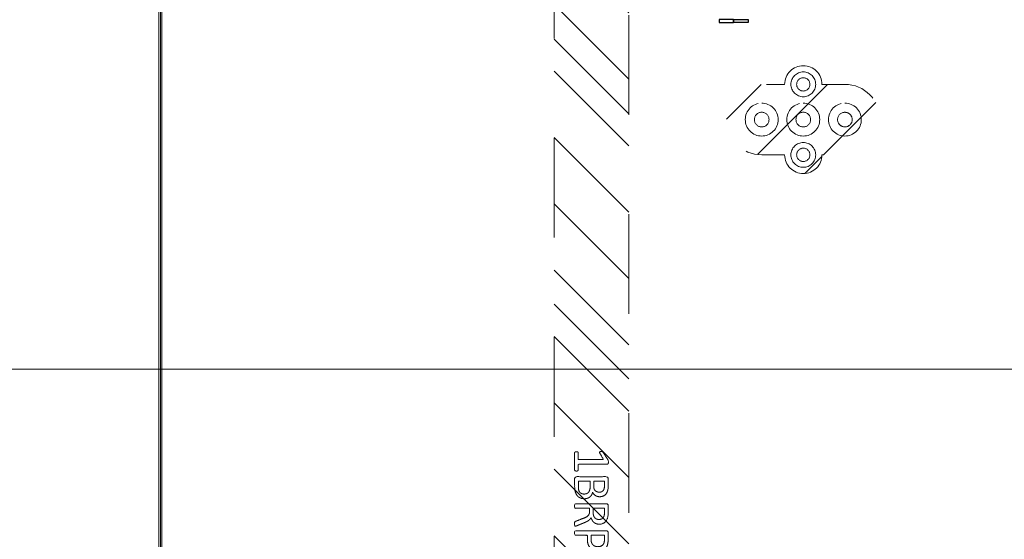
# Model space of a CAD drawing. Header units: inches. Extents: x -463 to -294, y -230 to 12.
# Tile 51 of 68: x -363.39 to -350.2, y -5.34 to 1.62. Entities that reach past the tile are written whole.
import ezdxf

# ---------------------------------------------------------------- set-up
doc = ezdxf.new("R2010")
doc.units = ezdxf.units.IN
doc.header["$LTSCALE"] = 32
doc.header["$MEASUREMENT"] = 0
doc.linetypes.add('Dash Style-1', pattern=[0.083328, 0.041656, -0.041672])
for name, color, linetype, lineweight in [('DashLine', 7, 'Dash Style-1', 13), ('DashLineFill', 7, 'Dash Style-1', 13), ('Drawing', 7, 'Continuous', 18), ('Metal-DeskStructure', 7, 'Continuous', 13), ('None', 7, 'Continuous', 18), ('SolidLine', 7, 'Continuous', 15), ('Wood_1-H', 7, 'Continuous', 13), ('Wood_1-V', 7, 'Continuous', 13)]:
    doc.layers.add(name, color=color, linetype=linetype, lineweight=lineweight)
doc.layers.add('GrainArrowClass', color=7, linetype='Continuous', lineweight=25, true_color=0x888888)
pattern_1 = [(45, (0, 0), (-1.61302, 1.9357), []), (45, (-1.0608, 1.0608), (-0.472346, 0.416761), [])]

# ---------------------------------------------------------------- blocks, each defined once
blk = doc.blocks.new('1BPJHN-ShroudBracket (2D)')
at = {"layer": 'DashLineFill', "linetype": 'Continuous', "lineweight": 13}
h = blk.add_hatch(dxfattribs=at)
h.set_pattern_fill('Steel', color=253, style=0, pattern_type=2)
h.set_pattern_definition(pattern_1)
edge = h.paths.add_edge_path()
edge.add_line((0.557, 0.472), (0.25, 0.472))
edge.add_arc((0, 0.472), 0.25, 0, 180)
edge.add_line((-0.25, 0.472), (-0.557, 0.472))
edge.add_arc((-0.557, 0), 0.472, 90, 270)
edge.add_line((-0.557, -0.472), (-0.25, -0.472))
edge.add_arc((0, -0.472), 0.25, 180, 360)
edge.add_line((0.25, -0.472), (0.557, -0.472))
edge.add_arc((0.557, 0), 0.472, 270, 450)
edge.add_line((0.557, 0.472), (0.557, 0.472))
edge = h.paths.add_edge_path()
edge.add_arc((0, 0), 0.0979, 180, 360)
edge.add_arc((0, 0), 0.0979, 0, 180)
edge.add_line((-0.098, 0), (-0.098, 0))
edge = h.paths.add_edge_path()
edge.add_arc((0, 0.472), 0.0885, 180, 360)
edge.add_arc((0, 0.472), 0.0885, 0, 180)
edge.add_line((-0.089, 0.472), (-0.089, 0.472))
edge = h.paths.add_edge_path()
edge.add_arc((-0.557, 0), 0.098, 180, 360)
edge.add_arc((-0.557, 0), 0.098, 0, 180)
edge.add_line((-0.655, 0), (-0.655, 0))
edge = h.paths.add_edge_path()
edge.add_arc((0.557, 0), 0.098, 180, 360)
edge.add_arc((0.557, 0), 0.098, 0, 180)
edge.add_line((0.459, 0), (0.459, 0))
edge = h.paths.add_edge_path()
edge.add_arc((0, -0.472), 0.0885, 180, 360)
edge.add_arc((0, -0.472), 0.0885, 0, 180)
edge.add_line((-0.089, -0.472), (-0.089, -0.472))
at = {"layer": 'DashLine', "flags": 128}
for points in [[(0, 0.638), (0.016, 0.638), (0.032, 0.635), (0.048, 0.631), (0.064, 0.626), (0.078, 0.619), (0.092, 0.61), (0.105, 0.601), (0.117, 0.59), (0.128, 0.578), (0.138, 0.565), (0.146, 0.551), (0.153, 0.536), (0.159, 0.521), (0.163, 0.505), (0.165, 0.489), (0.166, 0.472), (0.165, 0.456), (0.163, 0.44), (0.159, 0.424), (0.153, 0.409), (0.146, 0.394), (0.138, 0.38), (0.128, 0.367), (0.117, 0.355), (0.105, 0.344), (0.092, 0.334), (0.078, 0.326), (0.064, 0.319), (0.048, 0.314), (0.032, 0.31), (0.016, 0.307), (0, 0.306), (-0.016, 0.307), (-0.032, 0.31), (-0.048, 0.314), (-0.064, 0.319), (-0.078, 0.326), (-0.092, 0.334), (-0.105, 0.344), (-0.117, 0.355), (-0.128, 0.367), (-0.138, 0.38), (-0.146, 0.394), (-0.153, 0.409), (-0.159, 0.424), (-0.163, 0.44), (-0.165, 0.456), (-0.166, 0.472), (-0.165, 0.489), (-0.163, 0.505), (-0.159, 0.521), (-0.153, 0.536), (-0.146, 0.551), (-0.138, 0.565), (-0.128, 0.578), (-0.117, 0.59), (-0.105, 0.601), (-0.092, 0.61), (-0.078, 0.619), (-0.064, 0.626), (-0.048, 0.631), (-0.032, 0.635), (-0.016, 0.638)], [(-0.557, 0.22), (-0.536, 0.219), (-0.514, 0.216), (-0.493, 0.211), (-0.473, 0.203), (-0.453, 0.194), (-0.435, 0.183), (-0.418, 0.17), (-0.402, 0.156), (-0.387, 0.14), (-0.374, 0.122), (-0.363, 0.104), (-0.354, 0.084), (-0.347, 0.064), (-0.341, 0.043), (-0.338, 0.022), (-0.337, 0), (-0.338, -0.022), (-0.341, -0.043), (-0.347, -0.064), (-0.354, -0.084), (-0.363, -0.104), (-0.374, -0.122), (-0.387, -0.14), (-0.402, -0.156), (-0.418, -0.17), (-0.435, -0.183), (-0.453, -0.194), (-0.473, -0.203), (-0.493, -0.211), (-0.514, -0.216), (-0.536, -0.219), (-0.557, -0.22), (-0.579, -0.219), (-0.6, -0.216), (-0.621, -0.211), (-0.641, -0.203), (-0.661, -0.194), (-0.679, -0.183), (-0.697, -0.17), (-0.713, -0.156), (-0.727, -0.14), (-0.74, -0.122), (-0.751, -0.104), (-0.76, -0.084), (-0.768, -0.064), (-0.773, -0.043), (-0.776, -0.022), (-0.777, 0), (-0.776, 0.022), (-0.773, 0.043), (-0.768, 0.064), (-0.76, 0.084), (-0.751, 0.104), (-0.74, 0.122), (-0.727, 0.14), (-0.713, 0.156), (-0.697, 0.17), (-0.679, 0.183), (-0.661, 0.194), (-0.641, 0.203), (-0.621, 0.211), (-0.6, 0.216), (-0.579, 0.219)], [(0, 0.22), (0.022, 0.219), (0.043, 0.216), (0.064, 0.211), (0.084, 0.203), (0.104, 0.194), (0.122, 0.183), (0.14, 0.17), (0.156, 0.156), (0.17, 0.14), (0.183, 0.122), (0.194, 0.104), (0.203, 0.084), (0.211, 0.064), (0.216, 0.043), (0.219, 0.022), (0.22, 0), (0.219, -0.022), (0.216, -0.043), (0.211, -0.064), (0.203, -0.084), (0.194, -0.104), (0.183, -0.122), (0.17, -0.14), (0.156, -0.156), (0.14, -0.17), (0.122, -0.183), (0.104, -0.194), (0.084, -0.203), (0.064, -0.211), (0.043, -0.216), (0.022, -0.219), (0, -0.22), (-0.022, -0.219), (-0.043, -0.216), (-0.064, -0.211), (-0.084, -0.203), (-0.104, -0.194), (-0.122, -0.183), (-0.14, -0.17), (-0.156, -0.156), (-0.17, -0.14), (-0.183, -0.122), (-0.194, -0.104), (-0.203, -0.084), (-0.211, -0.064), (-0.216, -0.043), (-0.219, -0.022), (-0.22, 0), (-0.219, 0.022), (-0.216, 0.043), (-0.211, 0.064), (-0.203, 0.084), (-0.194, 0.104), (-0.183, 0.122), (-0.17, 0.14), (-0.156, 0.156), (-0.14, 0.17), (-0.122, 0.183), (-0.104, 0.194), (-0.084, 0.203), (-0.064, 0.211), (-0.043, 0.216), (-0.022, 0.219)], [(0.557, 0.22), (0.579, 0.219), (0.6, 0.216), (0.621, 0.211), (0.641, 0.203), (0.661, 0.194), (0.679, 0.183), (0.697, 0.17), (0.713, 0.156), (0.727, 0.14), (0.74, 0.122), (0.751, 0.104), (0.76, 0.084), (0.768, 0.064), (0.773, 0.043), (0.776, 0.022), (0.777, 0), (0.776, -0.022), (0.773, -0.043), (0.768, -0.064), (0.76, -0.084), (0.751, -0.104), (0.74, -0.122), (0.727, -0.14), (0.713, -0.156), (0.697, -0.17), (0.679, -0.183), (0.661, -0.194), (0.641, -0.203), (0.621, -0.211), (0.6, -0.216), (0.579, -0.219), (0.557, -0.22), (0.536, -0.219), (0.514, -0.216), (0.493, -0.211), (0.473, -0.203), (0.453, -0.194), (0.435, -0.183), (0.418, -0.17), (0.402, -0.156), (0.387, -0.14), (0.374, -0.122), (0.363, -0.104), (0.354, -0.084), (0.347, -0.064), (0.341, -0.043), (0.338, -0.022), (0.337, 0), (0.338, 0.022), (0.341, 0.043), (0.347, 0.064), (0.354, 0.084), (0.363, 0.104), (0.374, 0.122), (0.387, 0.14), (0.402, 0.156), (0.418, 0.17), (0.435, 0.183), (0.453, 0.194), (0.473, 0.203), (0.493, 0.211), (0.514, 0.216), (0.536, 0.219)], [(0.557, 0.098), (0.567, 0.097), (0.576, 0.096), (0.586, 0.094), (0.595, 0.09), (0.603, 0.086), (0.612, 0.081), (0.619, 0.076), (0.626, 0.069), (0.633, 0.062), (0.639, 0.054), (0.643, 0.046), (0.648, 0.037), (0.651, 0.028), (0.653, 0.019), (0.655, 0.01), (0.655, 0), (0.655, -0.01), (0.653, -0.019), (0.651, -0.028), (0.648, -0.037), (0.643, -0.046), (0.639, -0.054), (0.633, -0.062), (0.626, -0.069), (0.619, -0.076), (0.612, -0.081), (0.603, -0.086), (0.595, -0.09), (0.586, -0.094), (0.576, -0.096), (0.567, -0.097), (0.557, -0.098), (0.547, -0.097), (0.538, -0.096), (0.529, -0.094), (0.52, -0.09), (0.511, -0.086), (0.503, -0.081), (0.495, -0.076), (0.488, -0.069), (0.481, -0.062), (0.476, -0.054), (0.471, -0.046), (0.467, -0.037), (0.463, -0.028), (0.461, -0.019), (0.46, -0.01), (0.459, 0), (0.46, 0.01), (0.461, 0.019), (0.463, 0.028), (0.467, 0.037), (0.471, 0.046), (0.476, 0.054), (0.481, 0.062), (0.488, 0.069), (0.495, 0.076), (0.503, 0.081), (0.511, 0.086), (0.52, 0.09), (0.529, 0.094), (0.538, 0.096), (0.547, 0.097)], [(0, -0.306), (0.016, -0.307), (0.032, -0.31), (0.048, -0.314), (0.064, -0.319), (0.078, -0.326), (0.092, -0.334), (0.105, -0.344), (0.117, -0.355), (0.128, -0.367), (0.138, -0.38), (0.146, -0.394), (0.153, -0.409), (0.159, -0.424), (0.163, -0.44), (0.165, -0.456), (0.166, -0.472), (0.165, -0.489), (0.163, -0.505), (0.159, -0.521), (0.153, -0.536), (0.146, -0.551), (0.138, -0.565), (0.128, -0.578), (0.117, -0.59), (0.105, -0.601), (0.092, -0.61), (0.078, -0.619), (0.064, -0.626), (0.048, -0.631), (0.032, -0.635), (0.016, -0.638), (0, -0.638), (-0.016, -0.638), (-0.032, -0.635), (-0.048, -0.631), (-0.064, -0.626), (-0.078, -0.619), (-0.092, -0.61), (-0.105, -0.601), (-0.117, -0.59), (-0.128, -0.578), (-0.138, -0.565), (-0.146, -0.551), (-0.153, -0.536), (-0.159, -0.521), (-0.163, -0.505), (-0.165, -0.489), (-0.166, -0.472), (-0.165, -0.456), (-0.163, -0.44), (-0.159, -0.424), (-0.153, -0.409), (-0.146, -0.394), (-0.138, -0.38), (-0.128, -0.367), (-0.117, -0.355), (-0.105, -0.344), (-0.092, -0.334), (-0.078, -0.326), (-0.064, -0.319), (-0.048, -0.314), (-0.032, -0.31), (-0.016, -0.307)]]:
    blk.add_lwpolyline(points, close=True, dxfattribs=at)
at = {"layer": 'DashLineFill', "flags": 128}
for points in [[(0.557, 0.472), (0.25, 0.472, 1), (-0.25, 0.472), (-0.557, 0.472, 1), (-0.557, -0.472), (-0.25, -0.472, 1), (0.25, -0.472), (0.557, -0.472, 1), (0.557, 0.472)], [(-0.089, 0.472, 1), (0.089, 0.472, 1), (-0.089, 0.472)], [(-0.655, 0, 1), (-0.459, 0, 1), (-0.655, 0)], [(-0.098, 0, 1), (0.098, 0, 1), (-0.098, 0)], [(0.459, 0, 1), (0.655, 0, 1), (0.459, 0)], [(-0.089, -0.472, 1), (0.089, -0.472, 1), (-0.089, -0.472)]]:
    blk.add_lwpolyline(points, format="xyb", close=True, dxfattribs=at)
blk = doc.blocks.new('Group-13')
at = {"layer": 'Wood_1-H'}
for points in [[(-2.044, 22.895), (-2.044, -48.877)], [(-2.044, -47.814), (-2.044, 22.895), (-2.044, 22.895)], [(-2.044, -48.877), (-2.025, -48.877), (-2.025, 22.895), (-2.044, 22.895), (-2.044, -48.877)], [(-2.044, 22.895), (-2.025, 22.895), (-2.025, -47.814), (-2.044, -47.814), (-2.044, 22.895)], [(-2.025, 22.895), (-2.025, -48.877)], [(-2.025, -47.814), (-2.025, 22.895), (-2.025, 22.895)]]:
    blk.add_lwpolyline(points, dxfattribs=at)
at = {"layer": 'Wood_1-V'}
for points in [[(-2.025, 22.895), (-2.025, -48.877)], [(-2.025, -47.814), (-2.025, 22.895), (-2.025, 22.895)], [(-2.025, -48.877), (27.936, -48.877), (27.936, 22.895), (-2.025, 22.895), (-2.025, -48.877)], [(-2.025, 22.895), (27.936, 22.895), (27.936, -47.814), (-2.025, -47.814), (-2.025, 22.895)]]:
    blk.add_lwpolyline(points, dxfattribs=at)
at = {"layer": 'SolidLine', "color": 7}
blk.add_blockref('1BPJHN-ShroudBracket (2D)', (6.566, 15.257), dxfattribs=at)
blk = doc.blocks.new('Group-14')
at = {"layer": 'Wood_1-V'}
for points in [[(-2.064, 22.875), (-2.044, 22.875), (-2.044, 1.438), (-2.064, 1.438), (-2.064, 22.875)], [(-2.044, 22.875), (-2.064, 22.875), (-2.064, 1.438), (-2.044, 1.438), (-2.044, 22.875)], [(-2.064, 22.875), (-2.064, 1.438), (-2.064, 1.438), (-2.064, 22.875), (-2.064, 22.875)], [(-2.044, 22.875), (-2.044, 1.438), (-2.044, 1.438), (-2.044, 22.875), (-2.044, 22.875)]]:
    blk.add_lwpolyline(points, dxfattribs=at)
blk = doc.blocks.new('Group-20')
at = {"layer": 'Wood_1-V'}
for points in [[(-47.773, 22.875), (-2.064, 22.875), (-2.064, 1.458), (-47.773, 1.458), (-47.773, 22.875)], [(-47.773, 1.458), (-2.064, 1.458), (-2.064, 22.875), (-47.773, 22.875), (-47.773, 1.458)], [(-2.064, 22.875), (-2.064, 22.875), (-2.064, 1.458), (-2.064, 1.458), (-2.064, 22.875)]]:
    blk.add_lwpolyline(points, dxfattribs=at)
at = {"layer": 'None'}
blk.add_blockref('Group-14', (0, 0), dxfattribs=at)
blk = doc.blocks.new('GrainArrow-V')
at = {"layer": 'GrainArrowClass'}
for points in [[(-0.21, 0.02), (-0.21, -0.02), (-0.016, -0.02), (-0.016, 0.02), (-0.21, 0.02)], [(-0.21, 0.02), (-0.21, -0.02), (-0.016, -0.02), (-0.016, 0.02), (-0.21, 0.02)], [(-0.21, 0.02), (-0.21, -0.02), (-0.016, -0.02), (-0.016, 0.02), (-0.21, 0.02)], [(-0.21, 0.02), (-0.21, -0.02), (-0.016, -0.02), (-0.016, 0.02), (-0.21, 0.02)], [(-0.016, 0.02), (-0.016, -0.02), (-0.016, -0.02), (-0.016, 0.02), (-0.016, 0.02)], [(-0.016, 0.02), (-0.016, -0.02), (-0.016, -0.02), (-0.016, 0.02), (-0.016, 0.02)], [(0.178, 0.02), (0.178, -0.02), (-0.016, -0.02), (-0.016, 0.02), (0.178, 0.02)], [(0.178, 0.02), (0.178, -0.02), (-0.016, -0.02), (-0.016, 0.02), (0.178, 0.02)], [(0.178, 0.02), (0.178, -0.02), (-0.016, -0.02), (-0.016, 0.02), (0.178, 0.02)], [(0.178, 0.02), (0.178, -0.02), (-0.016, -0.02), (-0.016, 0.02), (0.178, 0.02)]]:
    blk.add_lwpolyline(points, dxfattribs=at)
blk = doc.blocks.new('Group-24')
at = {"layer": 'Wood_1-H', "color": 7}
blk.add_blockref('GrainArrow-V', (5.648, 16.576), dxfattribs=at)
blk = doc.blocks.new('Group-47')
at = {"layer": 'Metal-DeskStructure', "color": 7}
for points, knots in [([(9.589, -0.203), (9.589, -0.21), (9.586, -0.224), (9.578, -0.227), (9.459, -0.227), (9.34, -0.227), (9.336, -0.225), (9.333, -0.219), (9.331, -0.21), (9.331, -0.197), (9.333, -0.188), (9.334, -0.182), (9.34, -0.179), (9.389, -0.179), (9.436, -0.179), (9.436, -0.009), (9.436, 0.161), (9.393, 0.135), (9.349, 0.109), (9.344, 0.107), (9.334, 0.106), (9.331, 0.109), (9.329, 0.12), (9.329, 0.133), (9.329, 0.143), (9.331, 0.148), (9.334, 0.152), (9.338, 0.154), (9.39, 0.187), (9.441, 0.22), (9.443, 0.222), (9.447, 0.222), (9.453, 0.224), (9.47, 0.224), (9.488, 0.224), (9.493, 0.22), (9.495, 0.216), (9.495, 0.018), (9.495, -0.179), (9.536, -0.179), (9.58, -0.179), (9.584, -0.182), (9.587, -0.188), (9.589, -0.197), (9.589, -0.203)], [0, 0, 0, 0.00261, 0.007831, 0.010441, 0.176195, 0.178805, 0.181415, 0.184026, 0.186636, 0.188594, 0.190551, 0.192509, 0.194467, 0.244389, 0.244389, 0.424498, 0.424498, 0.47805, 0.47805, 0.484241, 0.490432, 0.496622, 0.502813, 0.507071, 0.510941, 0.514811, 0.518682, 0.518682, 0.576295, 0.576295, 0.578743, 0.58119, 0.583638, 0.590247, 0.593184, 0.596122, 0.599059, 0.911881, 0.911881, 0.976501, 0.982376, 0.988251, 0.994125, 1, 1, 1]), ([(9.96, -0.097), (9.96, -0.119), (9.949, -0.155), (9.931, -0.184), (9.903, -0.204), (9.853, -0.227), (9.746, -0.227), (9.68, -0.227), (9.665, -0.215), (9.665, -0.002), (9.665, 0.211), (9.68, 0.222), (9.738, 0.222), (9.829, 0.222), (9.881, 0.205), (9.914, 0.178), (9.933, 0.135), (9.933, 0.093), (9.925, 0.063), (9.91, 0.039), (9.886, 0.019), (9.873, 0.013), (9.892, 0.01), (9.923, -0.009), (9.947, -0.036), (9.96, -0.075), (9.96, -0.097)], [0, 0, 0, 0.031455, 0.06291, 0.094366, 0.125821, 0.188731, 0.266159, 0.275837, 0.285516, 0.435531, 0.44521, 0.454888, 0.521427, 0.574659, 0.627891, 0.681123, 0.734355, 0.762747, 0.791139, 0.819531, 0.847924, 0.847924, 0.885943, 0.923962, 0.961981, 1, 1, 1]), ([(9.872, 0.102), (9.872, 0.119), (9.862, 0.144), (9.842, 0.163), (9.811, 0.172), (9.755, 0.172), (9.724, 0.172), (9.724, 0.1), (9.724, 0.028), (9.758, 0.028), (9.814, 0.028), (9.844, 0.039), (9.862, 0.06), (9.872, 0.087), (9.872, 0.102)], [0, 0, 0, 0.074499, 0.148998, 0.223496, 0.297995, 0.395417, 0.395417, 0.61891, 0.61891, 0.724928, 0.793696, 0.862464, 0.931232, 1, 1, 1]), ([(10.327, -0.217), (10.327, -0.221), (10.325, -0.225), (10.317, -0.227), (10.304, -0.228), (10.286, -0.228), (10.275, -0.227), (10.267, -0.225), (10.264, -0.219), (10.262, -0.214), (10.242, -0.161), (10.221, -0.108), (10.214, -0.09), (10.199, -0.06), (10.177, -0.038), (10.148, -0.027), (10.108, -0.027), (10.088, -0.027), (10.088, -0.122), (10.088, -0.221), (10.085, -0.225), (10.077, -0.227), (10.066, -0.228), (10.05, -0.228), (10.039, -0.227), (10.031, -0.225), (10.028, -0.221), (10.028, -0.01), (10.028, 0.211), (10.042, 0.222), (10.098, 0.222), (10.162, 0.222), (10.184, 0.22), (10.194, 0.218), (10.219, 0.215), (10.26, 0.194), (10.286, 0.165), (10.301, 0.126), (10.301, 0.082), (10.288, 0.045), (10.266, 0.017), (10.232, -0.001), (10.214, -0.009), (10.225, -0.014), (10.243, -0.029), (10.258, -0.049), (10.271, -0.077), (10.279, -0.094), (10.299, -0.143), (10.319, -0.191), (10.325, -0.204), (10.327, -0.215), (10.327, -0.217)], [0, 0, 0, 0.004018, 0.008035, 0.012053, 0.01607, 0.020088, 0.024105, 0.028123, 0.03214, 0.03214, 0.070951, 0.070951, 0.084634, 0.098317, 0.112001, 0.125684, 0.138745, 0.138745, 0.202807, 0.205295, 0.207782, 0.21027, 0.212758, 0.214748, 0.216739, 0.218729, 0.220719, 0.332671, 0.339637, 0.346603, 0.391882, 0.407555, 0.423229, 0.423229, 0.466696, 0.510164, 0.553631, 0.597099, 0.640566, 0.684033, 0.727501, 0.770968, 0.770968, 0.798042, 0.825115, 0.852188, 0.879262, 0.879262, 0.958132, 0.958132, 0.979066, 1, 1, 1]), ([(10.238, 0.096), (10.238, 0.124), (10.214, 0.159), (10.186, 0.168), (10.177, 0.17), (10.155, 0.172), (10.113, 0.172), (10.088, 0.172), (10.088, 0.096), (10.088, 0.021), (10.117, 0.021), (10.17, 0.021), (10.203, 0.032), (10.227, 0.054), (10.238, 0.082), (10.238, 0.096)], [0, 0, 0, 0.142515, 0.285031, 0.285031, 0.330993, 0.376955, 0.445899, 0.445899, 0.655281, 0.655281, 0.734439, 0.800829, 0.867219, 0.93361, 1, 1, 1]), ([(10.665, 0.091), (10.665, 0.056), (10.642, 0.002), (10.602, -0.035), (10.543, -0.057), (10.475, -0.057), (10.45, -0.057), (10.45, -0.137), (10.45, -0.221), (10.447, -0.225), (10.439, -0.227), (10.428, -0.228), (10.412, -0.228), (10.401, -0.227), (10.393, -0.225), (10.39, -0.221), (10.39, -0.011), (10.39, 0.209), (10.404, 0.222), (10.462, 0.222), (10.524, 0.222), (10.55, 0.218), (10.587, 0.211), (10.624, 0.189), (10.652, 0.157), (10.665, 0.115), (10.665, 0.091)], [0, 0, 0, 0.066268, 0.132535, 0.198803, 0.26507, 0.303966, 0.303966, 0.429297, 0.43506, 0.440822, 0.446584, 0.452347, 0.456957, 0.461567, 0.466177, 0.470786, 0.728938, 0.745073, 0.761208, 0.845107, 0.870922, 0.896738, 0.922553, 0.948369, 0.974184, 1, 1, 1]), ([(10.602, 0.085), (10.602, 0.113), (10.581, 0.15), (10.552, 0.167), (10.521, 0.172), (10.477, 0.172), (10.45, 0.172), (10.45, 0.083), (10.45, -0.007), (10.477, -0.007), (10.53, -0.007), (10.567, 0.006), (10.591, 0.032), (10.602, 0.065), (10.602, 0.085)], [0, 0, 0, 0.053098, 0.106195, 0.159293, 0.212391, 0.297937, 0.297937, 0.584068, 0.584068, 0.669615, 0.752211, 0.834807, 0.917404, 1, 1, 1]), ([(11.014, 0.196), (11.014, 0.19), (11.014, 0.179), (11.011, 0.174), (11.005, 0.17), (10.941, 0.17), (10.878, 0.17), (10.878, -0.024), (10.878, -0.221), (10.874, -0.225), (10.867, -0.227), (10.856, -0.228), (10.839, -0.228), (10.828, -0.227), (10.821, -0.225), (10.817, -0.221), (10.817, -0.024), (10.817, 0.17), (10.754, 0.17), (10.69, 0.17), (10.684, 0.174), (10.682, 0.179), (10.68, 0.189), (10.68, 0.202), (10.682, 0.213), (10.684, 0.218), (10.69, 0.222), (10.847, 0.222), (11.005, 0.222), (11.011, 0.218), (11.014, 0.213), (11.014, 0.202), (11.014, 0.196)], [0, 0, 0, 0.003046, 0.005389, 0.007733, 0.010076, 0.089744, 0.089744, 0.335779, 0.340465, 0.345152, 0.349838, 0.354524, 0.360382, 0.36624, 0.372099, 0.377957, 0.6855, 0.6855, 0.785085, 0.788014, 0.790943, 0.793872, 0.796801, 0.798998, 0.801195, 0.803391, 0.805588, 0.991213, 0.99341, 0.995606, 0.997803, 1, 1, 1]), ([(11.33, -0.081), (11.33, -0.11), (11.313, -0.166), (11.275, -0.208), (11.218, -0.234), (11.151, -0.234), (11.109, -0.219), (11.075, -0.193), (11.055, -0.156), (11.042, -0.108), (11.037, -0.051), (11.037, 0.01), (11.045, 0.098), (11.086, 0.17), (11.127, 0.207), (11.184, 0.227), (11.236, 0.227), (11.262, 0.224), (11.284, 0.22), (11.299, 0.213), (11.304, 0.209), (11.306, 0.205), (11.308, 0.2), (11.308, 0.186), (11.308, 0.167), (11.302, 0.165), (11.295, 0.165), (11.282, 0.17), (11.264, 0.176), (11.236, 0.179), (11.186, 0.179), (11.14, 0.154), (11.11, 0.109), (11.098, 0.05), (11.096, 0.019), (11.105, 0.024), (11.127, 0.036), (11.155, 0.043), (11.184, 0.048), (11.238, 0.048), (11.288, 0.028), (11.317, -0.007), (11.33, -0.053), (11.33, -0.081)], [0, 0, 0, 0.047284, 0.094569, 0.141853, 0.189137, 0.222912, 0.256686, 0.290461, 0.324235, 0.35801, 0.391784, 0.42357, 0.487141, 0.518927, 0.550713, 0.582499, 0.593093, 0.603687, 0.61428, 0.624874, 0.635468, 0.646062, 0.656655, 0.684464, 0.710949, 0.724191, 0.737433, 0.750675, 0.763918, 0.77716, 0.803647, 0.830135, 0.856622, 0.883109, 0.883109, 0.892179, 0.901248, 0.910318, 0.919387, 0.93954, 0.959693, 0.979847, 1, 1, 1]), ([(11.271, -0.086), (11.271, -0.068), (11.264, -0.035), (11.243, -0.011), (11.214, 0), (11.177, 0), (11.151, -0.003), (11.127, -0.011), (11.107, -0.022), (11.098, -0.029), (11.098, -0.073), (11.109, -0.132), (11.131, -0.169), (11.162, -0.184), (11.206, -0.184), (11.24, -0.167), (11.26, -0.14), (11.271, -0.105), (11.271, -0.086)], [0, 0, 0, 0.044843, 0.089687, 0.13453, 0.179374, 0.20352, 0.227667, 0.251813, 0.27596, 0.27596, 0.366465, 0.45697, 0.547475, 0.63798, 0.728485, 0.81899, 0.909495, 1, 1, 1]), ([(9.897, -0.101), (9.897, -0.081), (9.885, -0.051), (9.861, -0.031), (9.824, -0.02), (9.76, -0.02), (9.724, -0.02), (9.724, -0.098), (9.724, -0.177), (9.767, -0.177), (9.851, -0.177), (9.885, -0.149), (9.897, -0.119), (9.897, -0.101)], [0, 0, 0, 0.079156, 0.158312, 0.237468, 0.316624, 0.419526, 0.419526, 0.643799, 0.643799, 0.767809, 0.883905, 0.941952, 1, 1, 1])]:
    blk.add_open_spline(points, degree=2, knots=knots, dxfattribs=at)
blk = doc.blocks.new('1BRPT6-LeftBeam (2D)')
at = {"layer": 'DashLineFill', "linetype": 'Continuous', "lineweight": 13}
h = blk.add_hatch(dxfattribs=at)
h.set_pattern_fill('Steel', color=253, style=0, pattern_type=2)
h.set_pattern_definition(pattern_1)
h.paths.add_polyline_path([(-1.85, 0.5), (20.472, 0.5), (20.472, -0.5), (-1.85, -0.5)])
at = {"layer": 'DashLineFill', "flags": 128}
blk.add_lwpolyline([(-1.85, 0.5), (20.472, 0.5), (20.472, -0.5), (-1.85, -0.5)], close=True, dxfattribs=at)
at = {"layer": 'Metal-DeskStructure', "color": 7}
blk.add_blockref('Group-47', (0, 0), dxfattribs=at)
blk = doc.blocks.new('Group-50')
at = {"layer": 'None', "color": 7, "rotation": 270}
blk.add_blockref('1BRPT6-LeftBeam (2D)', (3.731, 20.139), dxfattribs=at)
blk = doc.blocks.new('Group-51')
at = {"layer": 'None'}
blk.add_blockref('Group-50', (0, 0), dxfattribs=at)
blk = doc.blocks.new('Group-63')
at = {"layer": 'SolidLine', "flags": 128}
blk.add_lwpolyline([(12.02, -13.531), (125.996, -13.531), (125.996, -25.539), (12.02, -25.539)], close=True, dxfattribs=at)
blk = doc.blocks.new('Group-64')
at = {"layer": 'None'}
blk.add_blockref('Group-63', (0, 0), dxfattribs=at)
blk = doc.blocks.new('Group-65')
at = {"layer": 'None'}
blk.add_blockref('Group-64', (0, 0), dxfattribs=at)
blk = doc.blocks.new('SL Overhead (2D)')
at = {"layer": 'None'}
blk.add_blockref('Group-65', (0, 0), dxfattribs=at)
at = {"layer": 'Drawing', "color": 0, "flags": 1}
for tag in ['Catalog', 'Custom', 'FinishGroup', 'Discount', 'Tag', 'Item1', 'Item2', 'Item3', 'Item4', 'Item5', 'Item6', 'Item7', 'Item8', 'Item9', 'Item10', 'Item11', 'Item12', 'Item13', 'Item14', 'Item15', 'Item16', 'Item17', 'Item18', 'Item19', 'Item20', 'Item21', 'Item22', 'Item23', 'Item24', 'Item25', 'Option1', 'Option2', 'Option3', 'Option4', 'Option5', 'Option6', 'Option7', 'Option8', 'Option9', 'Option10', 'Option11', 'Option12']:
    blk.add_attdef(tag, (-60.836, -146.526), '', height=0.00709, dxfattribs=at)

msp = doc.modelspace()

# ---------------------------------------------------------------- block references
at = {"layer": 'Drawing'}
msp.add_blockref('SL Overhead (2D)', (-420.305, 22.476), dxfattribs=at)
at = {"layer": 'None'}
for name in ['Group-24', 'Group-20', 'Group-13', 'Group-51']:
    msp.add_blockref(name, (-359.459, -14.977), dxfattribs=at)

doc.saveas('drawing.dxf')
